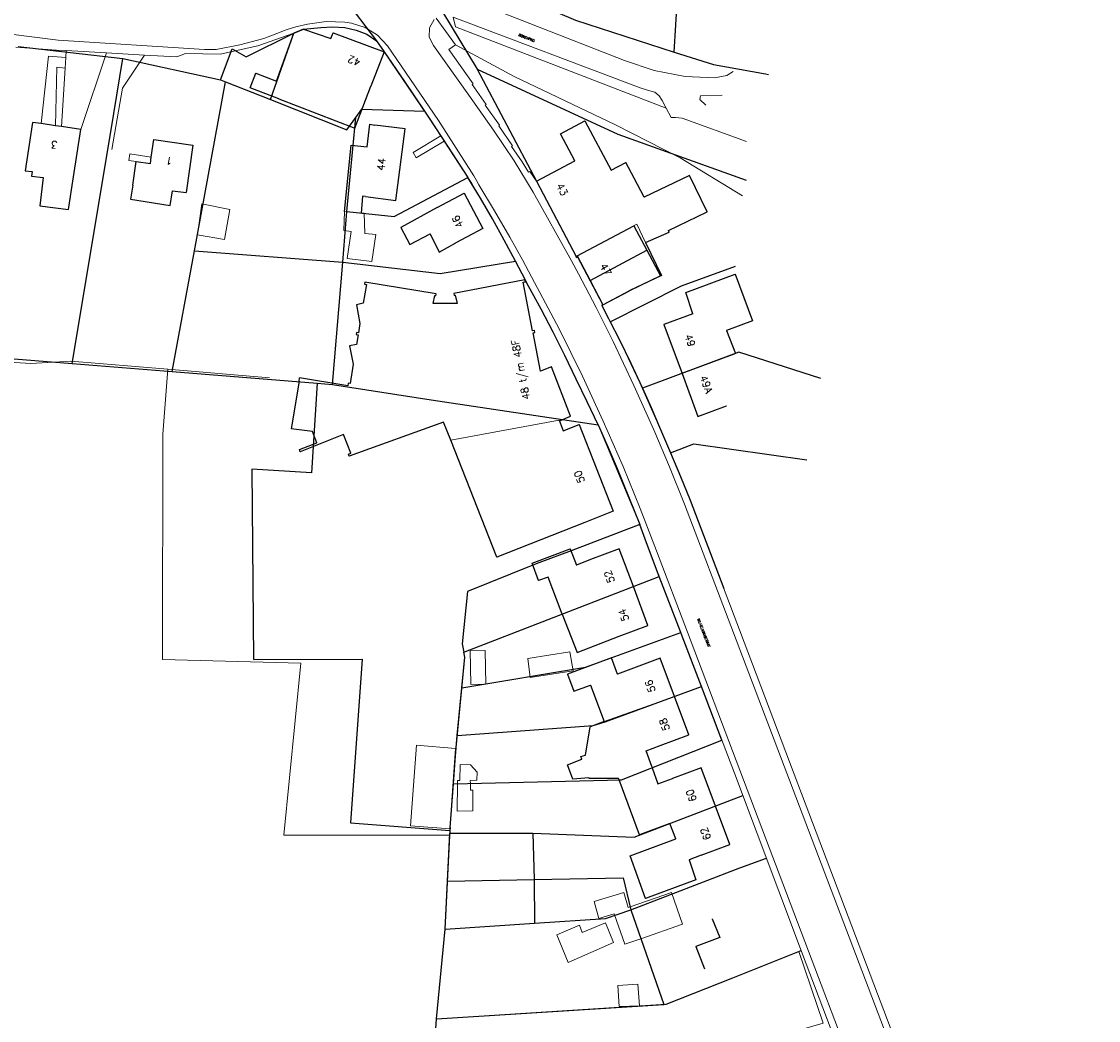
# Model space of a CAD drawing. Header units: metres. Extents: x 190798 to 192239, y 307689 to 310000.
# Tile 97 of 107: x 192059 to 192235, y 309305 to 309468. Entities that reach past the tile are written whole.
import ezdxf
from ezdxf.lldxf.tags import DXFTag

# ---------------------------------------------------------------- set-up
doc = ezdxf.new("R2010")
doc.units = ezdxf.units.M
doc.layers.add('PH-BEST-HUISNUMMERS', color=7, linetype='Continuous')
doc.layers.add('PH-BEST-KADASTRALE-GRENS', color=150, linetype='KG-KADASTRAAL-SO')
doc.layers.add('PH-BEST-KANTVERHARDING', color=253, linetype='Continuous', lineweight=9)
doc.layers.add('PH-BEST-STAATNAAM', color=2, linetype='Continuous', lineweight=9)
doc.styles.add('ROMANS', font='romans.shx')
doc.styles.get("Standard").update_dxf_attribs({"font": 'arial.ttf'})
tags = doc.linetypes.add('KG-KADASTRAAL-SO', pattern='A,5.5,-2,["K",Standard,S=1.8,R=0,X=0,Y=-0.9],-2,5.5,-2,[5,NLCS.SHX,S=0.75,R=0,X=0,Y=0],-2', length=19).pattern_tags.tags
tags[6] = DXFTag(74, 10)

msp = doc.modelspace()

# ---------------------------------------------------------------- linework, layer by layer
at = {"layer": 'PH-BEST-KADASTRALE-GRENS'}
for p, q in [((192165.66, 309462.71), (192167.93, 309500)), ((192105.69, 309479.42), (192117.01, 309464.56)), ((192122.89, 309477.4), (192133.47, 309459.89)), ((192099.68, 309454.97), (192103.5, 309465.81)), ((192105.04, 309466.44), (192103.5, 309465.81)), ((192058.4, 309463.61), (192075.54, 309461.65)), ((192117.01, 309464.56), (192118.25, 309462.77)), ((192118.25, 309462.77), (192116.07, 309457.12)), ((192075.54, 309461.65), (192091.48, 309458.16)), ((192091.48, 309458.16), (192092.34, 309457.85)), ((192133.47, 309459.89), (192143.12, 309441.61)), ((192087.24, 309430.22), (192092.34, 309457.85)), ((192092.34, 309457.85), (192099.68, 309454.97)), ((192113.64, 309452.02), (192114.62, 309453.36)), ((192114.62, 309453.36), (192124.86, 309453.04)), ((192124.86, 309453.04), (192125.49, 309452.09)), ((192112.17, 309436.66), (192113.64, 309452.02)), ((192064.52, 309450.67), (192062.16, 309451.01)), ((192065.5, 309450.53), (192064.52, 309450.67)), ((192068.69, 309450.06), (192065.5, 309450.53)), ((192067.48, 309442.3), (192068.69, 309450.06)), ((192115.88, 309450.9), (192116.7, 309450.79)), ((192077.17, 309440.95), (192077.73, 309444.81)), ((192066.67, 309436.98), (192067.48, 309442.3)), ((192077.17, 309440.95), (192076.8, 309438.66)), ((192143.12, 309441.61), (192149.6, 309429.33)), ((192114.7, 309439.16), (192114.48, 309436.41)), ((192115.19, 309439.12), (192114.7, 309439.16)), ((192126.89, 309437.32), (192120.99, 309434.07)), ((192111.5, 309428.39), (192112.17, 309436.66)), ((192149.77, 309429.42), (192159.04, 309434.31)), ((192159.04, 309434.31), (192161.18, 309430.32)), ((192083.58, 309410.5), (192087.24, 309430.22)), ((192087.24, 309430.22), (192111.5, 309428.39)), ((192127.26, 309430), (192129.96, 309431.52)), ((192151.9, 309425.37), (192161.18, 309430.32)), ((192160.96, 309431.59), (192163.56, 309426.21)), ((192161.18, 309430.32), (192163.41, 309426.14)), ((192109.79, 309408.39), (192111.5, 309428.39)), ((192149.6, 309429.33), (192149.77, 309429.42)), ((192149.68, 309429.17), (192149.6, 309429.33)), ((192149.77, 309429.42), (192151.9, 309425.37)), ((192151.9, 309425.37), (192153.99, 309421.41)), ((192163.41, 309426.14), (192158.36, 309423.7)), ((192163.56, 309426.21), (192158.42, 309423.73)), ((192154, 309421.4), (192158.36, 309423.7)), ((192153.99, 309421.41), (192154, 309421.4)), ((192154.93, 309419.18), (192155.2, 309418.66)), ((192155.2, 309418.66), (192156.64, 309415.83)), ((192049.21, 309413.26), (192067.26, 309411.85)), ((192067.26, 309411.85), (192083.58, 309410.5)), ((192083.58, 309410.5), (192107.3, 309408.59)), ((192104.34, 309408.95), (192103.05, 309401.16)), ((192104.34, 309408.95), (192104.43, 309409.49)), ((192107.3, 309408.59), (192109.79, 309408.39)), ((192109.79, 309408.39), (192125.95, 309405.9)), ((192160.39, 309407.92), (192160.44, 309407.81)), ((192125.95, 309405.9), (192153.2, 309401.79)), ((192146.87, 309402.58), (192147.48, 309400.85)), ((192163.26, 309401.42), (192165.07, 309397.23)), ((192165.07, 309397.23), (192168.85, 309398.72)), ((192168.85, 309398.72), (192187.35, 309396.08)), ((192168.26, 309389.52), (192173.74, 309375.1)), ((192163.2, 309377.06), (192161.76, 309380.8)), ((192151.98, 309379.79), (192149.67, 309378.88)), ((192166.75, 309367.86), (192163.2, 309377.06)), ((192147.36, 309370.89), (192149.77, 309364.62)), ((192149.77, 309364.62), (192156.67, 309367.27)), ((192165.67, 309357.44), (192163.33, 309363.67)), ((192130.2, 309351.08), (192130.95, 309358.84)), ((192173.43, 309350.29), (192170.1, 309359.06)), ((192154.22, 309353.34), (192151.92, 309352.47)), ((192161.06, 309348.56), (192163.34, 309349.4)), ((192161.98, 309346.02), (192161.06, 309348.56)), ((192161.98, 309346.02), (192162.06, 309345.8)), ((192162.06, 309345.8), (192162.99, 309343.18)), ((192162.99, 309343.18), (192165.36, 309344.03)), ((192129.03, 309336.04), (192129.56, 309343.19)), ((192164.96, 309336.69), (192164.95, 309336.71)), ((192128.59, 309327.26), (192128.98, 309335.1)), ((192129, 309335.53), (192128.98, 309335.1)), ((192128.98, 309335.1), (192142.55, 309335.09)), ((192129.03, 309336.04), (192129, 309335.53)), ((192142.55, 309335.09), (192142.74, 309327.54)), ((192170.07, 309331.52), (192168.12, 309330.73)), ((192128.2, 309319.41), (192128.59, 309327.26)), ((192128.59, 309327.26), (192142.74, 309327.54)), ((192142.74, 309327.54), (192142.83, 309320.39)), ((192158.57, 309322.59), (192163.93, 309307.14)), ((192126.78, 309304.76), (192128.2, 309319.41)), ((192128.2, 309319.41), (192142.83, 309320.39)), ((192126.78, 309304.76), (192163.93, 309307.14))]:
    msp.add_line(p, q, dxfattribs=at)
at = {"layer": 'PH-BEST-KADASTRALE-GRENS', "ltscale": 0.2, "flags": 128}
for points in [[(192130.02, 309478.28), (192133.65, 309474.7), (192149.52, 309467.91), (192165.66, 309462.71)], [(192091.48, 309458.16), (192093.41, 309463.23), (192095.67, 309461.92), (192103.5, 309465.81)], [(192101.04, 309455.06), (192096.37, 309456.86), (192097.29, 309459.24), (192100.67, 309457.96), (192103.5, 309465.81)], [(192103.5, 309465.81), (192105.04, 309466.44), (192109.55, 309464.92), (192109.92, 309465.87), (192118.25, 309462.77)], [(192105.04, 309466.44), (192107.91, 309466.74), (192109.79, 309466.84), (192111.81, 309466.7), (192113.65, 309466.29), (192115.41, 309465.62), (192117.01, 309464.56)], [(192118.25, 309462.77), (192121.57, 309457.92), (192124.86, 309453.04)], [(192165.66, 309462.71), (192172.07, 309460.65), (192180.59, 309459.17), (192181.07, 309459.03)], [(192067.26, 309411.85), (192073.56, 309449.66), (192075.54, 309461.65)], [(192133.47, 309459.89), (192156.41, 309449.32), (192177.4, 309441.77)], [(192101.04, 309455.06), (192113.44, 309450.28), (192116.07, 309457.12)], [(192099.68, 309454.97), (192112.15, 309449.99), (192113.64, 309452.02)], [(192062.16, 309451.01), (192060.79, 309451.21), (192059.56, 309443.3)], [(192125.49, 309452.09), (192128.73, 309447.17), (192131.93, 309442.23)], [(192143.12, 309441.61), (192149.4, 309444.93), (192147.06, 309449.37), (192151.06, 309451.48), (192155.32, 309443.41), (192157.72, 309444.68)], [(192111.75, 309436.64), (192112.83, 309447.48), (192115.44, 309447.22), (192115.88, 309450.9)], [(192115.19, 309439.12), (192120.15, 309438.47), (192121.66, 309450.15), (192116.7, 309450.79)], [(192080.19, 309445.56), (192080.61, 309448.43), (192086.99, 309447.5), (192085.88, 309439.78)], [(192077.73, 309444.81), (192080.04, 309444.5), (192080.19, 309445.56)], [(192160.96, 309431.59), (192164.85, 309433.31), (192164.73, 309433.57), (192171.02, 309436.59), (192168.16, 309442.53), (192160.72, 309439.01), (192159.09, 309442.09), (192157.72, 309444.68)], [(192059.56, 309443.3), (192060.7, 309443.19), (192060.61, 309442.41), (192062.53, 309442.19), (192061.95, 309437.61), (192066.67, 309436.98)], [(192112.17, 309436.66), (192119.89, 309435.87), (192131.93, 309442.23)], [(192139.73, 309428.53), (192137.87, 309432), (192135.95, 309435.45), (192133.97, 309438.85), (192131.93, 309442.23)], [(192143.12, 309441.61), (192146.4, 309435.39), (192149.6, 309429.33)], [(192076.8, 309438.66), (192083.25, 309437.64), (192083.63, 309440.03), (192085.88, 309439.78)], [(192126.89, 309437.32), (192131.3, 309439.66), (192134.38, 309433.86), (192129.96, 309431.52)], [(192120.99, 309434.07), (192122.45, 309431.28), (192125.76, 309433.02), (192127.26, 309430)], [(192111.5, 309428.39), (192127.39, 309426.54), (192139.73, 309428.53)], [(192141.83, 309424.45), (192140.79, 309426.49), (192139.73, 309428.53)], [(192149.68, 309429.17), (192149.85, 309429.26), (192154, 309421.4), (192158.42, 309423.73)], [(192155.2, 309418.66), (192166.84, 309424.53), (192175.64, 309427.73)], [(192146.87, 309402.58), (192147.05, 309402.54), (192148.7, 309403.21), (192145.6, 309411.26), (192143.77, 309410.56), (192142.58, 309416.86), (192142.89, 309416.92), (192142.83, 309417.24), (192142.51, 309417.19), (192140.98, 309425.11), (192141.32, 309425.16), (192141.25, 309425.48), (192129.63, 309423.26), (192129.67, 309422.95), (192129.87, 309422.99), (192130.15, 309421.64), (192126.27, 309421.61), (192126.5, 309422.94), (192126.7, 309422.89), (192126.75, 309423.21), (192115.07, 309425.12), (192115.02, 309424.81), (192115.34, 309424.76), (192114.84, 309421.66), (192113.7, 309421.44), (192114.29, 309418.39), (192114.05, 309416.84), (192113.7, 309416.87), (192113.65, 309416.54), (192113.98, 309416.5), (192113.73, 309414.92), (192112.59, 309414.7), (192113.17, 309411.71), (192112.68, 309408.57), (192112.35, 309408.62), (192112.28, 309408.2), (192104.43, 309409.49)], [(192168.67, 309419.93), (192167.53, 309423.43), (192175.63, 309426.41), (192178.43, 309418.79), (192174.2, 309417.24), (192175.66, 309413.47), (192175.16, 309413.27)], [(192149.65, 309409.29), (192147.79, 309413.13), (192145.86, 309416.93), (192143.88, 309420.71), (192141.83, 309424.45)], [(192153.99, 309421.41), (192153.84, 309421.32), (192154.93, 309419.18)], [(192168.67, 309419.93), (192163.98, 309418.2), (192166.93, 309410.21)], [(192156.64, 309415.83), (192158.55, 309411.89), (192160.39, 309407.92)], [(192189.63, 309409.4), (192176.21, 309413.66), (192160.44, 309407.81)], [(192153.2, 309401.79), (192151.45, 309405.55), (192149.65, 309409.29)], [(192166.93, 309410.21), (192169.53, 309403.17), (192174.22, 309404.9)], [(192107.3, 309408.59), (192106.38, 309393.97), (192096.63, 309394.59), (192096.87, 309363.46), (192114.66, 309363.53), (192112.74, 309336.77), (192129, 309335.53)], [(192160.44, 309407.81), (192161.87, 309404.62), (192163.26, 309401.42)], [(192129.12, 309399.3), (192127.95, 309402.26), (192112.52, 309396.69), (192112.39, 309397.03), (192112.79, 309397.19), (192111.59, 309400.22), (192104.53, 309397.42), (192104.4, 309397.76), (192107.23, 309398.89), (192106.51, 309400.72), (192103.05, 309401.16)], [(192147.48, 309400.85), (192150.12, 309401.84), (192155.69, 309387.71), (192151.04, 309385.88)], [(192153.2, 309401.79), (192154.85, 309398.09), (192156.31, 309394.67), (192158.2, 309390.1), (192160.01, 309385.51)], [(192151.04, 309385.88), (192136.64, 309380.21), (192129.12, 309399.3)], [(192165.07, 309397.23), (192166.68, 309393.38), (192168.26, 309389.52)], [(192160.01, 309385.51), (192148.79, 309381.25), (192143.55, 309379.26), (192142.56, 309378.87), (192131.86, 309374.6), (192130.97, 309366.02), (192131.26, 309364.65)], [(192161.76, 309380.8), (192160.89, 309383.16), (192160.01, 309385.51)], [(192147.36, 309370.89), (192145.05, 309376.93), (192143.47, 309376.36), (192142.43, 309379.23), (192148.67, 309381.57), (192149.67, 309378.88)], [(192158.97, 309375.39), (192156.67, 309381.54), (192151.98, 309379.79)], [(192131.26, 309364.65), (192158.82, 309375.34), (192163.2, 309377.06)], [(192156.67, 309367.27), (192161.35, 309369.02), (192158.97, 309375.39)], [(192130.95, 309358.84), (192151.14, 309362.21), (192166.75, 309367.86)], [(192170.1, 309359.06), (192166.97, 309367.27), (192166.75, 309367.86)], [(192130.95, 309358.84), (192131.43, 309363.85), (192131.26, 309364.65)], [(192163.33, 309363.67), (192156.39, 309361.07), (192155.39, 309363.75), (192148.2, 309361.06), (192149.24, 309358.28), (192151.98, 309359.31), (192154.22, 309353.34)], [(192130.2, 309351.08), (192152.43, 309352.68), (192154.38, 309353.29), (192170.1, 309359.06)], [(192163.34, 309349.4), (192168.02, 309351.15), (192165.67, 309357.44)], [(192129.56, 309343.19), (192129.85, 309346.95), (192130, 309349.03), (192130.2, 309351.08)], [(192150.56, 309347.17), (192150.39, 309347.63), (192151.14, 309347.87), (192151.92, 309352.47)], [(192129.56, 309343.19), (192157.04, 309343.81), (192173.43, 309350.29)], [(192151.68, 309344.15), (192149.09, 309343.91), (192148.19, 309346.26), (192150.56, 309347.17)], [(192172.39, 309339.53), (192170.04, 309345.79), (192165.36, 309344.03)], [(192156.64, 309343.8), (192156.55, 309344.03), (192151.73, 309344.01), (192151.68, 309344.15)], [(192164.95, 309336.71), (192159.96, 309334.84), (192156.64, 309343.8)], [(192142.55, 309335.09), (192159.08, 309334.45), (192176.86, 309341.24)], [(192170.07, 309331.52), (192174.75, 309333.28), (192172.39, 309339.53)], [(192168.12, 309330.73), (192169.17, 309327.49), (192160.94, 309324.45), (192158.46, 309331.39), (192165.91, 309334.18), (192164.96, 309336.69)], [(192158.57, 309322.59), (192176.35, 309329.46), (192180.71, 309331.02)], [(192142.74, 309327.54), (192157.32, 309327.79), (192158.57, 309322.59)], [(192142.83, 309320.39), (192154.4, 309321.16), (192158.57, 309322.59)], [(192171.88, 309321.1), (192173.12, 309318.05), (192169.2, 309316.58), (192170.62, 309312.93)], [(192163.93, 309307.14), (192164.31, 309307.16), (192175.23, 309311.49), (192186.39, 309315.92)], [(192011.46, 309297.63), (192045.14, 309298.57), (192102.91, 309299.66), (192126.45, 309299.84), (192126.78, 309304.76)]]:
    msp.add_lwpolyline(points, dxfattribs=at)
at = {"layer": 'PH-BEST-KANTVERHARDING', "color": 8}
for p, q in [((192105.74, 309467.28), (192103.8, 309466.83)), ((192112.88, 309467.42), (192111.81, 309467.59)), ((192129.88, 309463.9), (192126.73, 309468.22)), ((192129.5, 309468.38), (192160.08, 309456.84)), ((192121.04, 309460.45), (192118.77, 309463.75)), ((192066.21, 309461.81), (192066.1, 309460.08)), ((192066.28, 309462.95), (192066.21, 309461.81)), ((192066.28, 309462.95), (192072.86, 309462.57)), ((192072.86, 309462.57), (192068.69, 309450.06)), ((192072.86, 309462.57), (192079.05, 309462.21)), ((192118.25, 309462.77), (192116.07, 309457.12)), ((192066.1, 309460.08), (192065.5, 309450.53)), ((192164.36, 309453.55), (192163.7, 309454.8)), ((192064.52, 309450.67), (192062.16, 309451.01)), ((192065.5, 309450.53), (192064.52, 309450.67)), ((192068.69, 309450.06), (192065.5, 309450.53)), ((192067.48, 309442.3), (192068.69, 309450.06)), ((192115.88, 309450.9), (192116.7, 309450.79)), ((192122.96, 309446.28), (192127.48, 309449.04)), ((192127.48, 309449.04), (192128.05, 309448.17)), ((192128.05, 309448.17), (192132.14, 309441.9)), ((192077.17, 309440.95), (192077.73, 309444.81)), ((192166.64, 309445.43), (192176.79, 309439.24)), ((192066.67, 309436.98), (192067.48, 309442.3)), ((192077.17, 309440.95), (192076.8, 309438.66)), ((192114.7, 309439.16), (192114.48, 309436.41)), ((192115.19, 309439.12), (192114.7, 309439.16)), ((192148.89, 309428.62), (192142.61, 309439.83)), ((192126.89, 309437.32), (192120.99, 309434.07)), ((192114.48, 309436.41), (192111.75, 309436.64)), ((192127.26, 309430), (192129.96, 309431.52)), ((192160.96, 309431.59), (192163.56, 309426.21)), ((192148.89, 309428.62), (192150.01, 309426.48)), ((192149.68, 309429.17), (192149.6, 309429.33)), ((192163.56, 309426.21), (192158.42, 309423.73)), ((192175.16, 309413.27), (192166.93, 309410.21)), ((192082.89, 309410.88), (192067.02, 309412.21)), ((192099.51, 309409.48), (192082.89, 309410.88)), ((192104.34, 309408.95), (192103.05, 309401.16)), ((192104.34, 309408.95), (192104.43, 309409.49)), ((192137.09, 309400.77), (192146.87, 309402.58)), ((192146.87, 309402.58), (192147.48, 309400.85)), ((192137.09, 309400.77), (192129.12, 309399.3)), ((192153.2, 309401.79), (192160.01, 309385.51)), ((192160.01, 309385.51), (192148.79, 309381.25)), ((192151.98, 309379.79), (192149.67, 309378.88)), ((192142.56, 309378.87), (192131.86, 309374.6)), ((192147.36, 309370.89), (192158.97, 309375.39)), ((192147.36, 309370.89), (192149.77, 309364.62)), ((192149.77, 309364.62), (192156.67, 309367.27)), ((192165.67, 309357.44), (192163.33, 309363.67)), ((192154.22, 309353.34), (192165.67, 309357.44)), ((192154.22, 309353.34), (192151.92, 309352.47)), ((192161.06, 309348.56), (192163.34, 309349.4)), ((192161.98, 309346.02), (192161.06, 309348.56)), ((192161.98, 309346.02), (192162.06, 309345.8)), ((192162.06, 309345.8), (192162.99, 309343.18)), ((192162.99, 309343.18), (192165.36, 309344.03)), ((192164.96, 309336.69), (192172.39, 309339.53)), ((192164.96, 309336.69), (192164.95, 309336.71)), ((192129.03, 309336.04), (192128.96, 309334.78)), ((192170.07, 309331.52), (192168.12, 309330.73)), ((192158.15, 309322.97), (192158.45, 309323.07)), ((192133.72, 309305.21), (192126.78, 309304.76))]:
    msp.add_line(p, q, dxfattribs=at)
for points in [[(192088.89, 309463.15), (192064.98, 309464.65), (192030.12, 309469.07), (191994.66, 309474.6), (191978.05, 309477.16), (191964.2, 309479.3), (191945.76, 309482.12)], [(192131.95, 309472.19), (192137.3, 309469.23), (192157.55, 309461.33)], [(192111.81, 309467.59), (192108.76, 309467.69), (192105.74, 309467.28)], [(192118.77, 309463.75), (192117.16, 309465.48), (192115.15, 309466.73), (192112.88, 309467.42)], [(192126.31, 309463.79), (192125.59, 309465.15), (192125.63, 309466.69), (192126.42, 309468.01)], [(192129.5, 309468.38), (192129.93, 309466.81), (192164.36, 309453.55)], [(192100.69, 309465.73), (192098.58, 309464.93), (192094.68, 309463.88), (192090.79, 309463.1), (192088.89, 309463.15)], [(192091.46, 309462.37), (192097.58, 309463.73), (192103.5, 309465.81)], [(192101.04, 309455.06), (192096.37, 309456.86), (192097.29, 309459.24), (192100.67, 309457.96), (192103.5, 309465.81)], [(192103.8, 309466.83), (192102.22, 309466.34), (192100.69, 309465.73)], [(192103.5, 309465.81), (192105.04, 309466.44), (192109.55, 309464.92), (192109.92, 309465.87), (192118.25, 309462.77)], [(192058.03, 309463.52), (192064.7, 309463.04), (192066.28, 309462.95)], [(192136.13, 309449.94), (192132.11, 309455.68), (192126.31, 309463.79)], [(192143.12, 309441.61), (192142.07, 309443.18), (192141.81, 309443.07), (192140.79, 309444.75), (192139.07, 309447.29), (192139.22, 309447.39), (192136.96, 309450.66), (192137.1, 309450.76), (192134.77, 309454.05), (192134.92, 309454.15), (192132.62, 309457.4), (192132.78, 309457.52), (192128.84, 309463.13), (192129.88, 309463.9)], [(192166.64, 309445.43), (192156.06, 309450.82), (192139.5, 309458.7), (192129.88, 309463.9)], [(192066.21, 309461.81), (192063.37, 309462.03), (192062.16, 309451.01)], [(192073.73, 309446.78), (192075.48, 309456.8), (192079.05, 309462.21)], [(192079.05, 309462.21), (192084.38, 309461.91), (192085.75, 309462.45), (192091.46, 309462.37)], [(192118.25, 309462.77), (192125.29, 309452.4), (192127.48, 309449.04)], [(192064.52, 309450.67), (192064.73, 309460.26), (192066.1, 309460.08)], [(192121.04, 309460.45), (192127.11, 309451.55), (192132.91, 309442.47)], [(192157.55, 309461.33), (192162.4, 309459.67), (192167.45, 309458.74)], [(192167.45, 309458.74), (192172.26, 309458.48), (192174.25, 309458.87), (192175.3, 309459.54)], [(192101.04, 309455.06), (192113.44, 309450.28), (192116.07, 309457.12)], [(192160.08, 309456.84), (192161.27, 309456.46), (192162.49, 309456.15)], [(192162.49, 309456.15), (192163.19, 309455.55), (192163.7, 309454.8)], [(192173.51, 309455.65), (192169.92, 309455.58), (192169.86, 309454.96), (192170.8, 309454.04)], [(192177.45, 309448.12), (192166.94, 309451.91), (192165.85, 309452.04), (192165.17, 309452.02), (192164.36, 309453.55)], [(192062.16, 309451.01), (192060.79, 309451.21), (192059.56, 309443.3)], [(192143.12, 309441.61), (192149.4, 309444.93), (192147.06, 309449.37), (192151.06, 309451.48), (192155.32, 309443.41), (192157.72, 309444.68)], [(192111.75, 309436.64), (192112.83, 309447.48), (192115.44, 309447.22), (192115.88, 309450.9)], [(192115.19, 309439.12), (192120.15, 309438.47), (192121.66, 309450.15), (192116.7, 309450.79)], [(192142.61, 309439.83), (192139.49, 309444.96), (192136.13, 309449.94)], [(192080.19, 309445.56), (192080.61, 309448.43), (192086.99, 309447.5), (192085.88, 309439.78)], [(192128.05, 309448.17), (192123.49, 309445.4), (192122.96, 309446.28)], [(192080.19, 309445.56), (192076.67, 309446.07), (192076.51, 309444.98), (192077.73, 309444.81)], [(192077.73, 309444.81), (192080.04, 309444.5), (192080.19, 309445.56)], [(192160.96, 309431.59), (192164.85, 309433.31), (192164.73, 309433.57), (192171.02, 309436.59), (192168.16, 309442.53), (192160.72, 309439.01), (192159.09, 309442.09), (192157.72, 309444.68)], [(192059.56, 309443.3), (192060.7, 309443.19), (192060.61, 309442.41), (192062.53, 309442.19), (192061.95, 309437.61), (192066.67, 309436.98)], [(192133.74, 309440.99), (192133.33, 309441.73), (192132.91, 309442.47)], [(192132.96, 309440.52), (192132.55, 309441.21), (192132.14, 309441.9)], [(192138.77, 309432.49), (192136.29, 309436.76), (192133.74, 309440.99)], [(192143.12, 309441.61), (192146.4, 309435.39), (192149.6, 309429.33)], [(192076.8, 309438.66), (192083.25, 309437.64), (192083.63, 309440.03), (192085.88, 309439.78)], [(192126.89, 309437.32), (192131.3, 309439.66), (192134.38, 309433.86), (192129.96, 309431.52)], [(192137.61, 309432.48), (192135.33, 309436.52), (192132.96, 309440.52)], [(192087.72, 309432.87), (192092.16, 309432.06), (192093.01, 309436.96), (192088.44, 309437.92), (192087.72, 309432.87)], [(192067.02, 309412.21), (192060.52, 309411.85), (192031.9, 309413.62), (192011.7, 309417.59), (191993.27, 309421.62), (191995.38, 309431.29), (191975.62, 309434.97), (191974.71, 309430.55), (191962.09, 309432.76), (191939.24, 309436.19), (191937.64, 309432.17)], [(192114.48, 309436.41), (192115, 309436.37), (192115.08, 309433.09), (192116.9, 309432.89), (192116.21, 309428.49), (192112.18, 309428.98), (192112.83, 309433.37), (192111.67, 309433.55), (192111.75, 309436.64)], [(192120.99, 309434.07), (192122.45, 309431.28), (192125.76, 309433.02), (192127.26, 309430)], [(192149.6, 309429.33), (192159.53, 309434.57), (192160.96, 309431.59)], [(192141.83, 309424.45), (192139.76, 309428.48), (192137.61, 309432.48)], [(192142.83, 309425.07), (192140.83, 309428.79), (192138.77, 309432.49)], [(192149.68, 309429.17), (192149.85, 309429.26), (192154, 309421.4), (192158.42, 309423.73)], [(192150.01, 309426.48), (192152.9, 309420.98), (192155.66, 309415.41)], [(192146.87, 309402.58), (192147.05, 309402.54), (192148.7, 309403.21), (192145.6, 309411.26), (192143.77, 309410.56), (192142.58, 309416.86), (192142.89, 309416.92), (192142.83, 309417.24), (192142.51, 309417.19), (192140.98, 309425.11), (192141.32, 309425.16), (192141.25, 309425.48), (192129.63, 309423.26), (192129.67, 309422.95), (192129.87, 309422.99), (192130.15, 309421.64), (192126.27, 309421.61), (192126.5, 309422.94), (192126.7, 309422.89), (192126.75, 309423.21), (192115.07, 309425.12), (192115.02, 309424.81), (192115.34, 309424.76), (192114.84, 309421.66), (192113.7, 309421.44), (192114.29, 309418.39), (192114.05, 309416.84), (192113.7, 309416.87), (192113.65, 309416.54), (192113.98, 309416.5), (192113.73, 309414.92), (192112.59, 309414.7), (192113.17, 309411.71), (192112.68, 309408.57), (192112.35, 309408.62), (192112.28, 309408.2), (192104.43, 309409.49)], [(192150.64, 309409.74), (192146.85, 309417.47), (192142.83, 309425.07)], [(192168.67, 309419.93), (192167.53, 309423.43), (192175.63, 309426.41), (192178.43, 309418.79), (192174.2, 309417.24), (192175.66, 309413.47), (192175.16, 309413.27)], [(192149.65, 309409.29), (192145.86, 309416.93), (192141.83, 309424.45)], [(192153.99, 309421.41), (192153.84, 309421.32), (192156.64, 309415.83)], [(192168.67, 309419.93), (192163.98, 309418.2), (192166.93, 309410.21)], [(192155.66, 309415.41), (192159.07, 309408.23), (192162.31, 309400.97)], [(192156.64, 309415.83), (192160.05, 309408.67), (192163.26, 309401.42)], [(192082.89, 309410.88), (192082.08, 309400.3), (192082.03, 309363.45), (192104.61, 309362.89), (192101.84, 309334.78), (192128.96, 309334.78)], [(192153.2, 309401.79), (192151.45, 309405.56), (192149.65, 309409.29)], [(192157.28, 309394.99), (192154.02, 309402.4), (192150.64, 309409.74)], [(192166.93, 309410.21), (192169.53, 309403.17), (192174.22, 309404.9)], [(192129.12, 309399.3), (192127.95, 309402.26), (192112.52, 309396.69), (192112.39, 309397.03), (192112.79, 309397.19), (192111.59, 309400.22), (192104.53, 309397.42), (192104.4, 309397.76), (192107.23, 309398.89), (192106.51, 309400.72), (192103.05, 309401.16)], [(192147.48, 309400.85), (192150.12, 309401.84), (192155.69, 309387.71), (192151.04, 309385.88)], [(192162.31, 309400.97), (192164.86, 309394.94), (192167.33, 309388.87)], [(192163.26, 309401.42), (192165.81, 309395.49), (192168.26, 309389.52)], [(192151.04, 309385.88), (192136.64, 309380.21), (192129.12, 309399.3)], [(192162.75, 309381.24), (192160.09, 309388.15), (192157.28, 309394.99)], [(192210.59, 309277.98), (192203.52, 309296.67), (192185.28, 309344.77), (192176.3, 309368.34), (192168.26, 309389.52)], [(192219.58, 309251.25), (192202.51, 309296.32), (192175.33, 309367.84), (192167.33, 309388.87)], [(192161.76, 309380.8), (192160.89, 309383.16), (192160.01, 309385.51)], [(192147.36, 309370.89), (192145.05, 309376.93), (192143.47, 309376.36), (192142.43, 309379.23), (192148.67, 309381.57), (192149.67, 309378.88)], [(192158.97, 309375.39), (192156.67, 309381.54), (192151.98, 309379.79)], [(192201.92, 309274.58), (192198.84, 309283.02), (192199.09, 309283.11), (192193.08, 309299.01), (192192.85, 309298.97), (192186.45, 309315.78), (192175.49, 309344.89), (192166.97, 309367.27), (192161.76, 309380.8)], [(192234.99, 309190.66), (192233.95, 309193.43), (192200.35, 309282.31), (192187.58, 309315.85), (192176.39, 309345.38), (192167.83, 309367.93), (192162.75, 309381.24)], [(192131.86, 309374.6), (192130.97, 309366.02), (192131.43, 309363.85), (192130.01, 309349.11)], [(192156.67, 309367.27), (192161.35, 309369.02), (192158.97, 309375.39)], [(192134.76, 309364.97), (192134.88, 309359.42), (192132.4, 309359.38), (192132.28, 309364.99), (192134.76, 309364.97)], [(192149.11, 309361.62), (192142.1, 309360.54), (192141.7, 309363.64), (192148.59, 309364.71), (192149.11, 309361.62)], [(192163.33, 309363.67), (192156.39, 309361.07), (192155.39, 309363.75), (192148.2, 309361.06), (192149.24, 309358.28), (192151.98, 309359.31), (192154.22, 309353.34)], [(192163.34, 309349.4), (192168.02, 309351.15), (192165.67, 309357.44)], [(192150.56, 309347.17), (192150.39, 309347.63), (192151.14, 309347.87), (192151.92, 309352.47)], [(192128.96, 309335.84), (192129.92, 309348.96), (192123.55, 309349.47), (192122.57, 309336.33), (192128.96, 309335.84)], [(192130.21, 309343.21), (192130.22, 309343.7), (192130.63, 309343.71), (192130.67, 309346.33), (192132.36, 309346.29), (192133.43, 309345.05), (192133.38, 309343.74), (192132.32, 309343.73), (192132.33, 309343.26)], [(192151.68, 309344.15), (192149.09, 309343.91), (192148.19, 309346.26), (192150.56, 309347.17)], [(192162.06, 309345.8), (192157.04, 309343.81), (192156.64, 309343.8)], [(192172.39, 309339.53), (192170.04, 309345.79), (192165.36, 309344.03)], [(192156.64, 309343.8), (192156.55, 309344.03), (192151.73, 309344.01), (192151.68, 309344.15)], [(192164.95, 309336.71), (192159.96, 309334.84), (192156.64, 309343.8)], [(192132.33, 309343.26), (192132.35, 309342.14), (192132.71, 309342.15), (192132.71, 309338.74), (192130.15, 309338.71), (192130.21, 309343.21)], [(192170.07, 309331.52), (192174.75, 309333.28), (192172.39, 309339.53)], [(192168.12, 309330.73), (192169.17, 309327.49), (192160.94, 309324.45), (192158.46, 309331.39), (192165.91, 309334.18), (192164.96, 309336.69)], [(192128.96, 309334.78), (192128.2, 309319.41), (192126.78, 309304.76)], [(192158.15, 309322.97), (192157.44, 309325.39), (192152.55, 309323.96), (192153.32, 309321.16), (192155.85, 309321.93)], [(192158.45, 309323.07), (192165.22, 309325.41), (192167.02, 309320.22), (192160.21, 309317.87)], [(192160.21, 309317.87), (192157.57, 309316.96), (192155.85, 309321.93)], [(192171.88, 309321.1), (192173.12, 309318.05), (192169.2, 309316.58), (192170.62, 309312.93)], [(192154.41, 309320.46), (192155.72, 309317.23), (192148.3, 309313.98), (192146.47, 309318.49), (192150.15, 309320.07), (192150.62, 309318.89), (192154.41, 309320.46)], [(192143.21, 309294.24), (192159.94, 309297.11), (192176.33, 309300.11), (192189.99, 309304.07), (192186, 309315.76), (192164.31, 309307.16), (192133.72, 309305.21)], [(192156.63, 309306.77), (192160, 309306.89), (192159.71, 309310.43), (192156.46, 309310.23), (192156.63, 309306.77)]]:
    msp.add_lwpolyline(points, dxfattribs=at)

# ---------------------------------------------------------------- texts
at = {"layer": 'PH-BEST-HUISNUMMERS', "style": 'ROMANS'}
for s, rotation, p in [('42', 159.5714, (192114.5, 309461.5)), ('3', 171.6591, (192064.92, 309448.08)), ('1', 171.7808, (192083.7, 309445.45)), ('44', 82.5908, (192118.25, 309443.27)), ('43', 297.8466, (192146.33, 309440.89)), ('46', 117.8973, (192131.28, 309434.36)), ('47', 297.8466, (192153.45, 309427.79)), ('49', 290.2475, (192167.32, 309416.36)), ('48 t/m 48F', 100.9504, (192142.08, 309406.04)), ('49A', 290.2475, (192169.81, 309409.63)), ('50', 111.5354, (192151.09, 309392.58)), ('52', 110.556, (192155.98, 309376.24)), ('54', 110.556, (192158.32, 309369.98)), ('56', 110.556, (192162.65, 309358.37)), ('58', 110.556, (192164.99, 309352.11)), ('60', 110.6097, (192169.36, 309340.5)), ('62', 110.6097, (192171.71, 309334.25))]:
    msp.add_text(s, height=1.2, rotation=rotation, dxfattribs=at).set_placement(p)
at = {"layer": 'PH-BEST-STAATNAAM', "style": 'ROMANS'}
for s, rotation, p in [('BOVENPAD', 338.2837, (192140.15, 309465.36)), ('WILHELMINASTRAAT', 290.9182, (192169.41, 309370.07))]:
    msp.add_text(s, height=0.4, rotation=rotation, dxfattribs=at).set_placement(p)

doc.saveas('drawing.dxf')
